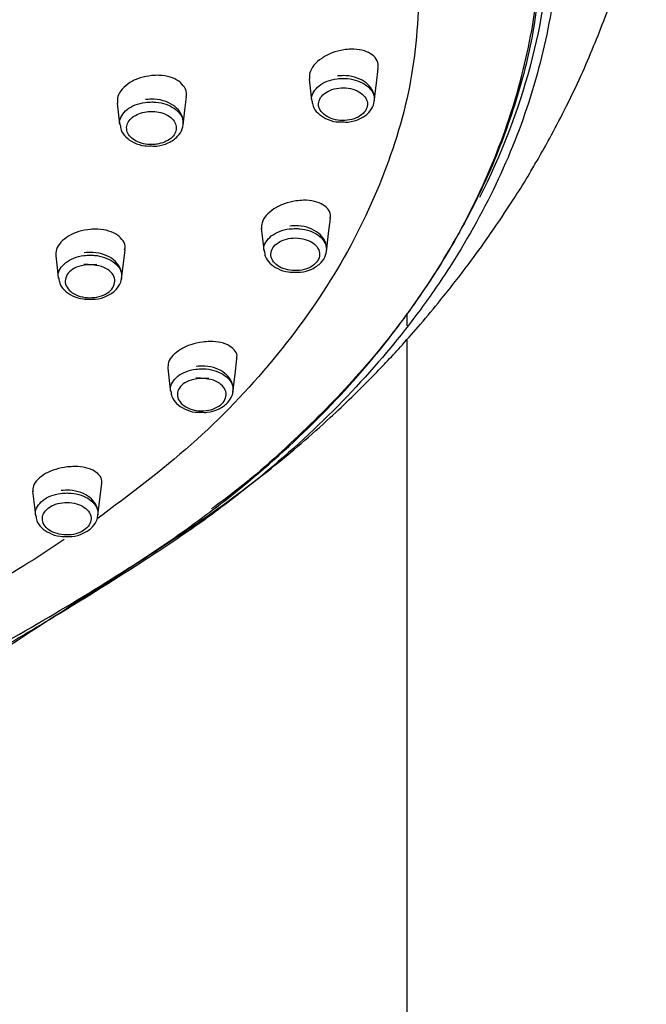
# Model space of a CAD drawing. Header units: inches. Extents: x 53216 to 117387, y -66787 to -22834.
# Tile 41 of 256: x 58264.89 to 58267.57, y -30491.56 to -30487.35. Entities that reach past the tile are written whole.
import ezdxf

# ---------------------------------------------------------------- set-up
doc = ezdxf.new("R2010")
doc.units = ezdxf.units.IN
doc.header["$MEASUREMENT"] = 0
doc.layers.get('0').update_dxf_attribs({"lineweight": 0})
doc.layers.add('p--łazienka NP', color=150, linetype='Continuous', lineweight=25)

# ---------------------------------------------------------------- blocks, each defined once
blk = doc.blocks.new('natrysk')
at = {"linetype": 'Continuous'}
for p, q in [((1.15, 53.6166), (1.15, 53.6718)), ((1.15, 41.52), (1.15, 53.5596))]:
    blk.add_line(p, q, dxfattribs=at)
at = {"linetype": 'Continuous', "flags": 128}
for points in [[(1.0099, 54.576), (1.019, 54.6534), (1.0265, 54.717)], [(0.7314, 54.6713), (0.7405, 54.5939), (0.7425, 54.5773)], [(-0.0887, 54.5689), (-0.0812, 54.5048), (-0.0777, 54.4756)], [(0.1931, 54.4747), (0.2007, 54.5387), (0.2074, 54.5959)], [(0.8056, 53.9339), (0.8148, 54.0118), (0.8223, 54.0761)], [(0.5271, 54.0324), (0.5363, 53.9545), (0.5385, 53.9359)], [(-0.0696, 53.8194), (-0.062, 53.884), (-0.0551, 53.9419)], [(-0.3514, 53.9169), (-0.3438, 53.8523), (-0.3401, 53.8213)], [(0.4059, 53.3324), (0.4151, 53.4109), (0.4229, 53.4764)], [(0.1274, 53.4369), (0.1367, 53.3585), (0.1392, 53.3368)], [(-0.1707, 52.8067), (-0.1624, 52.877), (-0.1545, 52.944)], [(-0.4501, 52.9109), (-0.4408, 52.8319), (-0.4378, 52.8063)]]:
    blk.add_lwpolyline(points, dxfattribs=at)
at = {"linetype": 'Continuous'}
for points, knots in [([(-0.6674, 52.1755), (-0.5066, 52.2797), (-0.2051, 52.475), (0.2171, 52.7436), (0.5537, 52.9898), (0.8057, 53.2066), (0.9889, 53.3846), (1.1136, 53.5175), (1.2105, 53.6276), (1.3035, 53.739), (1.4092, 53.8741), (1.5153, 54.0212), (1.6045, 54.1559), (1.666, 54.2555), (1.7152, 54.3392), (1.7651, 54.4283), (1.8276, 54.5474), (1.91, 54.7193), (2.0061, 54.953), (2.1064, 55.2576), (2.149, 55.4798), (2.1721, 55.5999)], [0, 0, 0, 0, 0.121219, 0.22724, 0.317076, 0.390504, 0.447446, 0.487847, 0.512832, 0.540622, 0.577744, 0.620185, 0.654807, 0.680575, 0.695425, 0.717452, 0.746663, 0.783055, 0.842722, 0.915061, 1, 1, 1, 1]), ([(1.8031, 55.4262), (1.8035, 55.3606), (1.8014, 55.2949), (1.7926, 55.1638), (1.7857, 55.0984), (1.7672, 54.9677), (1.7554, 54.9023), (1.7272, 54.7728), (1.7107, 54.7084), (1.6541, 54.5169), (1.6069, 54.3911), (1.4938, 54.1431), (1.428, 54.021), (1.3149, 53.8407), (1.2749, 53.7811), (1.1898, 53.6628), (1.1449, 53.6042), (1.0044, 53.4319), (0.9026, 53.321), (0.6829, 53.107), (0.5649, 53.004), (0.3757, 52.8555), (0.3105, 52.807), (0.2097, 52.7358), (0.1756, 52.7123), (0.1063, 52.6658), (0.0711, 52.6428), (0.0357, 52.6199)], [0, 0, 0, 0, 0.0625, 0.0625, 0.125, 0.125, 0.1875, 0.1875, 0.25, 0.25, 0.375, 0.375, 0.5, 0.5, 0.5625, 0.5625, 0.625, 0.625, 0.75, 0.75, 0.875, 0.875, 0.9375, 0.9375, 0.96875, 0.96875, 1, 1, 1, 1]), ([(-0.0196, 52.5954), (0.0154, 52.6179), (0.0499, 52.6404), (0.118, 52.6861), (0.1517, 52.7092), (0.2512, 52.7794), (0.3157, 52.8272), (0.5028, 52.9737), (0.619, 53.0752), (0.8356, 53.286), (0.9361, 53.3954), (1.0748, 53.5655), (1.1191, 53.6233), (1.203, 53.74), (1.2425, 53.7989), (1.4283, 54.0955), (1.5398, 54.3403), (1.6329, 54.6556), (1.6492, 54.7192), (1.6771, 54.8472), (1.6887, 54.9117), (1.707, 55.0409), (1.7137, 55.1057), (1.7203, 55.2028), (1.7219, 55.2352), (1.7234, 55.2839), (1.7239, 55.3082), (1.7241, 55.3325), (1.7242, 55.3487), (1.7242, 55.357), (1.7241, 55.365)], [0, 0, 0, 0, 0.03125, 0.03125, 0.0625, 0.0625, 0.125, 0.125, 0.25, 0.25, 0.375, 0.375, 0.4375, 0.4375, 0.5, 0.5, 0.75, 0.75, 0.8125, 0.8125, 0.875, 0.875, 0.9375, 0.9375, 0.96875, 0.96875, 0.984375, 0.992188, 0.992188, 1, 1, 1, 1]), ([(1.7334, 55.3811), (1.7253, 55.2113), (1.7121, 54.9352), (1.6142, 54.5581), (1.4961, 54.2462), (1.3364, 53.9392), (1.1381, 53.6426), (0.9056, 53.3608), (0.6357, 53.095), (0.436, 52.9202), (0.3188, 52.8387), (0.3149, 52.836)], [0, 0, 0, 0, 0.183301, 0.297993, 0.412683, 0.530706, 0.648727, 0.763308, 0.877888, 0.995953, 1, 1, 1, 1]), ([(1.4605, 54.1668), (1.5535, 54.3495), (1.6258, 54.5367), (1.7276, 54.9164), (1.7571, 55.1087), (1.7657, 55.3015)], [0, 0, 0, 0, 0.5, 0.5, 1, 1, 1, 1]), ([(1.2053, 55.1209), (1.1992, 54.9774), (1.1869, 54.6906), (1.0634, 54.2668), (0.8655, 53.8565), (0.5872, 53.4674), (0.2452, 53.1066), (-0.0361, 52.8958), (-0.1743, 52.7924)], [0, 0, 0, 0, 0.167574, 0.33516, 0.502778, 0.670438, 0.838155, 1, 1, 1, 1]), ([(0.8792, 54.7965), (0.8623, 54.7927), (0.8285, 54.7853), (0.7834, 54.7613), (0.7502, 54.7312), (0.7314, 54.6992), (0.7322, 54.6794), (0.7326, 54.6704)], [0, 0, 0, 0, 0.210659, 0.421346, 0.627975, 0.830879, 1, 1, 1, 1]), ([(1.0248, 54.7173), (1.0257, 54.7207), (1.0294, 54.735), (1.0196, 54.7578), (0.996, 54.7815), (0.9582, 54.7964), (0.9172, 54.8009), (0.8899, 54.7977), (0.8792, 54.7965)], [0, 0, 0, 0, 0.062698, 0.259591, 0.457942, 0.660017, 0.867403, 1, 1, 1, 1]), ([(0.0595, 54.6866), (0.0427, 54.6839), (0.0091, 54.6786), (-0.0357, 54.6574), (-0.0691, 54.6295), (-0.0885, 54.598), (-0.088, 54.5776), (-0.0877, 54.5681)], [0, 0, 0, 0, 0.206728, 0.413763, 0.619021, 0.822852, 1, 1, 1, 1]), ([(0.2058, 54.5962), (0.2066, 54.5992), (0.2105, 54.6132), (0.2007, 54.6371), (0.1768, 54.6634), (0.1385, 54.6813), (0.0972, 54.6886), (0.07, 54.6871), (0.0595, 54.6866)], [0, 0, 0, 0, 0.056634, 0.25859, 0.461078, 0.664639, 0.870027, 1, 1, 1, 1]), ([(0.8754, 54.4884), (0.8831, 54.488), (0.9082, 54.4866), (0.9492, 54.4998), (0.9869, 54.525), (1.0082, 54.5586), (1.0129, 54.5942), (1.0016, 54.6282), (0.9759, 54.6571), (0.9377, 54.678), (0.8936, 54.6878), (0.8647, 54.6857), (0.8526, 54.6849)], [0, 0, 0, 0, 0.053805, 0.173689, 0.29687, 0.398657, 0.493003, 0.591387, 0.689976, 0.798994, 0.915763, 1, 1, 1, 1]), ([(0.7442, 54.5771), (0.7433, 54.5804), (0.7397, 54.5937), (0.7491, 54.6173), (0.7718, 54.6438), (0.8072, 54.6635), (0.8449, 54.6734), (0.8695, 54.6741), (0.879, 54.6744)], [0, 0, 0, 0, 0.066759, 0.268594, 0.470618, 0.671974, 0.873591, 1, 1, 1, 1]), ([(0.879, 54.6744), (0.8846, 54.6742), (0.9052, 54.6734), (0.9398, 54.6656), (0.9764, 54.6471), (1.0009, 54.6215), (1.0122, 54.597), (1.0091, 54.5823), (1.0082, 54.5776)], [0, 0, 0, 0, 0.0775663, 0.2836505, 0.490088, 0.6962869, 0.9029754, 1, 1, 1, 1]), ([(0.8784, 54.634), (0.8508, 54.6344), (0.8236, 54.6272), (0.7941, 54.6082), (0.7862, 54.6006), (0.7752, 54.5838), (0.7722, 54.5748), (0.7716, 54.5564), (0.7741, 54.5473), (0.784, 54.5303), (0.7915, 54.5224), (0.8103, 54.5093), (0.8218, 54.5039), (0.8467, 54.4966), (0.8604, 54.4945), (0.8877, 54.4942), (0.9016, 54.4958), (0.9271, 54.5025), (0.9388, 54.5076), (0.9584, 54.5202), (0.9664, 54.5279), (0.9773, 54.5445), (0.9803, 54.5537), (0.9809, 54.5719), (0.9785, 54.581), (0.9685, 54.5981), (0.9611, 54.6059), (0.9421, 54.6192), (0.9308, 54.6245), (0.9057, 54.6319), (0.8922, 54.6339), (0.8784, 54.634)], [0, 0, 0, 0, 0.125, 0.125, 0.1875, 0.1875, 0.25, 0.25, 0.3125, 0.3125, 0.375, 0.375, 0.4375, 0.4375, 0.5, 0.5, 0.5625, 0.5625, 0.625, 0.625, 0.6875, 0.6875, 0.75, 0.75, 0.8125, 0.8125, 0.875, 0.875, 0.9375, 0.9375, 1, 1, 1, 1]), ([(-0.0761, 54.4758), (-0.077, 54.4788), (-0.0805, 54.4919), (-0.0712, 54.5155), (-0.0487, 54.5423), (-0.013, 54.5623), (0.025, 54.5725), (0.0498, 54.5734), (0.0593, 54.5737)], [0, 0, 0, 0, 0.060602, 0.26376, 0.466778, 0.669792, 0.872968, 1, 1, 1, 1]), ([(0.0573, 54.3858), (0.0652, 54.3854), (0.0906, 54.384), (0.1321, 54.3974), (0.1702, 54.423), (0.1915, 54.4571), (0.196, 54.493), (0.1845, 54.5272), (0.1584, 54.5562), (0.1196, 54.5774), (0.0747, 54.5872), (0.0452, 54.585), (0.0328, 54.584)], [0, 0, 0, 0, 0.053896, 0.17376, 0.297117, 0.398475, 0.492403, 0.590184, 0.688623, 0.797679, 0.914514, 1, 1, 1, 1]), ([(0.0593, 54.5737), (0.0651, 54.5735), (0.086, 54.5728), (0.1211, 54.5651), (0.1584, 54.5466), (0.1837, 54.5208), (0.1953, 54.4958), (0.1923, 54.4807), (0.1913, 54.4758)], [0, 0, 0, 0, 0.077711, 0.283157, 0.488869, 0.694368, 0.900263, 1, 1, 1, 1]), ([(0.7446, 54.5772), (0.7452, 54.57), (0.747, 54.5512), (0.7674, 54.5245), (0.8011, 54.5011), (0.8399, 54.4876), (0.866, 54.4882), (0.8754, 54.4884)], [0, 0, 0, 0, 0.13557, 0.354882, 0.592694, 0.853684, 1, 1, 1, 1]), ([(0.059, 54.5334), (0.0515, 54.5331), (0.0322, 54.5324), (0.0025, 54.5245), (-0.0251, 54.5089), (-0.0434, 54.4879), (-0.0503, 54.4641), (-0.045, 54.4401), (-0.0281, 54.4186), (-0.0015, 54.4021), (0.0317, 54.3924), (0.0634, 54.3908), (0.0942, 54.395), (0.1225, 54.4047), (0.1475, 54.4223), (0.1624, 54.4444), (0.1655, 54.4686), (0.1564, 54.4921), (0.1362, 54.5122), (0.1072, 54.5267), (0.0798, 54.5327), (0.0635, 54.5332), (0.059, 54.5334)], [0, 0, 0, 0, 0.033582, 0.087287, 0.14099, 0.194719, 0.248437, 0.302185, 0.355806, 0.409424, 0.46307, 0.516714, 0.550362, 0.604039, 0.657816, 0.711463, 0.765214, 0.818927, 0.872533, 0.926168, 0.979742, 1, 1, 1, 1]), ([(-0.0756, 54.4754), (-0.0749, 54.468), (-0.073, 54.449), (-0.0521, 54.4219), (-0.0179, 54.3983), (0.0215, 54.3848), (0.0478, 54.3855), (0.0573, 54.3858)], [0, 0, 0, 0, 0.137644, 0.356241, 0.59411, 0.85428, 1, 1, 1, 1]), ([(0.675, 54.151), (0.6582, 54.1475), (0.6246, 54.1405), (0.5797, 54.1179), (0.5465, 54.0895), (0.5274, 54.059), (0.5279, 54.04), (0.5282, 54.0312)], [0, 0, 0, 0, 0.2096917, 0.4192839, 0.6243261, 0.8262446, 1, 1, 1, 1]), ([(0.8209, 54.0764), (0.8216, 54.0791), (0.8253, 54.0921), (0.8159, 54.1132), (0.7928, 54.136), (0.755, 54.1506), (0.7136, 54.1552), (0.6859, 54.1522), (0.675, 54.151)], [0, 0, 0, 0, 0.052391, 0.249725, 0.450443, 0.655624, 0.865397, 1, 1, 1, 1]), ([(-0.2031, 54.0294), (-0.2199, 54.0269), (-0.2534, 54.0219), (-0.298, 54.0017), (-0.3314, 53.975), (-0.351, 53.9448), (-0.3506, 53.9251), (-0.3504, 53.9159)], [0, 0, 0, 0, 0.206348, 0.412951, 0.617513, 0.821014, 1, 1, 1, 1]), ([(-0.0567, 53.9421), (-0.0559, 53.9448), (-0.052, 53.958), (-0.0616, 53.9808), (-0.0853, 54.0063), (-0.1237, 54.0239), (-0.1651, 54.0312), (-0.1925, 54.0299), (-0.2031, 54.0294)], [0, 0, 0, 0, 0.051363, 0.253794, 0.457481, 0.662464, 0.869058, 1, 1, 1, 1]), ([(0.5402, 53.9357), (0.5393, 53.9389), (0.5357, 53.9521), (0.5451, 53.9757), (0.5676, 54.0022), (0.603, 54.0219), (0.6407, 54.0319), (0.6653, 54.0326), (0.6748, 54.0329)], [0, 0, 0, 0, 0.066081, 0.267857, 0.469823, 0.671323, 0.873194, 1, 1, 1, 1]), ([(0.6713, 53.8471), (0.6791, 53.8467), (0.7041, 53.8454), (0.745, 53.8585), (0.7827, 53.8837), (0.804, 53.9173), (0.8087, 53.953), (0.7974, 53.9869), (0.7718, 54.0156), (0.7336, 54.0365), (0.6895, 54.0463), (0.6606, 54.0442), (0.6484, 54.0433)], [0, 0, 0, 0, 0.053781, 0.17359, 0.296888, 0.398697, 0.492951, 0.591251, 0.689668, 0.798488, 0.915105, 1, 1, 1, 1]), ([(0.6748, 54.0329), (0.6804, 54.0327), (0.701, 54.0319), (0.7355, 54.0242), (0.7721, 54.0057), (0.7967, 53.9802), (0.8079, 53.9557), (0.8049, 53.941), (0.804, 53.9363)], [0, 0, 0, 0, 0.077413, 0.283703, 0.490242, 0.696278, 0.902696, 1, 1, 1, 1]), ([(0.6742, 53.9926), (0.6467, 53.9929), (0.6195, 53.9856), (0.5901, 53.9667), (0.5821, 53.9591), (0.5712, 53.9423), (0.5682, 53.9333), (0.5677, 53.915), (0.5701, 53.9059), (0.58, 53.8889), (0.5875, 53.881), (0.6063, 53.8679), (0.6178, 53.8626), (0.6427, 53.8553), (0.6564, 53.8532), (0.6836, 53.8529), (0.6975, 53.8546), (0.7229, 53.8613), (0.7347, 53.8663), (0.7542, 53.8789), (0.7622, 53.8866), (0.7731, 53.9033), (0.7761, 53.9124), (0.7767, 53.9306), (0.7743, 53.9397), (0.7643, 53.9568), (0.7569, 53.9645), (0.7379, 53.9778), (0.7266, 53.9831), (0.7015, 53.9904), (0.688, 53.9924), (0.6742, 53.9926)], [0, 0, 0, 0, 0.125, 0.125, 0.1875, 0.1875, 0.25, 0.25, 0.3125, 0.3125, 0.375, 0.375, 0.4375, 0.4375, 0.5, 0.5, 0.5625, 0.5625, 0.625, 0.625, 0.6875, 0.6875, 0.75, 0.75, 0.8125, 0.8125, 0.875, 0.875, 0.9375, 0.9375, 1, 1, 1, 1]), ([(-0.2051, 53.7315), (-0.1972, 53.7311), (-0.1718, 53.7298), (-0.1303, 53.7432), (-0.0923, 53.7689), (-0.0711, 53.8029), (-0.0666, 53.8388), (-0.0782, 53.873), (-0.1042, 53.9019), (-0.143, 53.923), (-0.1879, 53.9328), (-0.2173, 53.9306), (-0.2298, 53.9296)], [0, 0, 0, 0, 0.053998, 0.173863, 0.29726, 0.39859, 0.49248, 0.59023, 0.68862, 0.797637, 0.914443, 1, 1, 1, 1]), ([(0.5406, 53.9357), (0.5412, 53.9285), (0.543, 53.9097), (0.5635, 53.8831), (0.5972, 53.8597), (0.6359, 53.8462), (0.6619, 53.8469), (0.6713, 53.8471)], [0, 0, 0, 0, 0.136315, 0.355536, 0.593195, 0.853878, 1, 1, 1, 1]), ([(-0.3384, 53.821), (-0.3393, 53.8242), (-0.3429, 53.8373), (-0.3337, 53.861), (-0.3112, 53.8878), (-0.2756, 53.9079), (-0.2376, 53.9181), (-0.2128, 53.919), (-0.2033, 53.9193)], [0, 0, 0, 0, 0.063021, 0.265581, 0.468076, 0.670472, 0.873154, 1, 1, 1, 1]), ([(-0.2033, 53.9193), (-0.1975, 53.9191), (-0.1766, 53.9184), (-0.1415, 53.9108), (-0.1042, 53.8923), (-0.079, 53.8665), (-0.0673, 53.8415), (-0.0703, 53.8264), (-0.0713, 53.8215)], [0, 0, 0, 0, 0.077582, 0.283001, 0.488659, 0.694071, 0.89979, 1, 1, 1, 1]), ([(-0.1756, 53.8788), (-0.2316, 53.8792), (-0.2591, 53.8717), (-0.2887, 53.8523), (-0.2967, 53.8445), (-0.3076, 53.8274), (-0.3105, 53.8183), (-0.3108, 53.7996), (-0.3082, 53.7904), (-0.2979, 53.7732), (-0.2901, 53.7653), (-0.2708, 53.7521), (-0.259, 53.7467), (-0.2337, 53.7395), (-0.2198, 53.7375), (-0.1921, 53.7373), (-0.178, 53.7391), (-0.1523, 53.746), (-0.1404, 53.7512), (-0.1207, 53.7641), (-0.1127, 53.772), (-0.1019, 53.7889), (-0.099, 53.7982), (-0.0986, 53.8167), (-0.1012, 53.8259), (-0.1116, 53.8432), (-0.1192, 53.851), (-0.1485, 53.871), (-0.1756, 53.8788), (-0.2316, 53.8792)], [0, 0, 0, 0, 0.125, 0.125, 0.1875, 0.1875, 0.25, 0.25, 0.3125, 0.3125, 0.375, 0.375, 0.4375, 0.4375, 0.5, 0.5, 0.5625, 0.5625, 0.625, 0.625, 0.6875, 0.6875, 0.75, 0.75, 0.8125, 0.8125, 0.875, 0.875, 1, 1, 1, 1]), ([(-0.338, 53.8211), (-0.3373, 53.8137), (-0.3354, 53.7946), (-0.3145, 53.7676), (-0.2802, 53.744), (-0.2409, 53.7305), (-0.2146, 53.7313), (-0.2051, 53.7315)], [0, 0, 0, 0, 0.138264, 0.356761, 0.594496, 0.8546, 1, 1, 1, 1]), ([(0.2755, 53.5482), (0.2588, 53.545), (0.2254, 53.5387), (0.1808, 53.5177), (0.1476, 53.4911), (0.1281, 53.4621), (0.1283, 53.4438), (0.1284, 53.4352)], [0, 0, 0, 0, 0.208061, 0.415927, 0.619421, 0.820792, 1, 1, 1, 1]), ([(0.4216, 53.4766), (0.4222, 53.4787), (0.4259, 53.4905), (0.4169, 53.5103), (0.3941, 53.5325), (0.3562, 53.547), (0.3144, 53.5519), (0.2864, 53.5492), (0.2755, 53.5482)], [0, 0, 0, 0, 0.042158, 0.241373, 0.445115, 0.653246, 0.864625, 1, 1, 1, 1]), ([(0.1409, 53.3366), (0.14, 53.3398), (0.1365, 53.353), (0.1458, 53.3765), (0.1682, 53.4029), (0.2035, 53.4227), (0.2412, 53.4327), (0.2658, 53.4335), (0.2753, 53.4338)], [0, 0, 0, 0, 0.065112, 0.26688, 0.46883, 0.670541, 0.872721, 1, 1, 1, 1]), ([(0.2721, 53.2482), (0.2798, 53.2478), (0.3049, 53.2465), (0.3458, 53.2597), (0.3834, 53.2849), (0.4046, 53.3185), (0.4093, 53.3541), (0.3979, 53.3879), (0.3724, 53.4166), (0.3342, 53.4374), (0.2901, 53.4472), (0.2611, 53.4451), (0.2488, 53.4442)], [0, 0, 0, 0, 0.05385, 0.173633, 0.297133, 0.398842, 0.49291, 0.591001, 0.689202, 0.79783, 0.914749, 1, 1, 1, 1]), ([(0.2753, 53.4338), (0.2809, 53.4336), (0.3015, 53.4328), (0.3359, 53.4252), (0.3726, 53.4068), (0.3972, 53.3813), (0.4085, 53.3568), (0.4055, 53.3421), (0.4046, 53.3374)], [0, 0, 0, 0, 0.077161, 0.283773, 0.489297, 0.696033, 0.902167, 1, 1, 1, 1]), ([(0.3023, 53.3931), (0.2473, 53.3937), (0.2201, 53.3865), (0.1908, 53.3675), (0.1828, 53.3599), (0.1719, 53.3432), (0.169, 53.3342), (0.1684, 53.3158), (0.1709, 53.3067), (0.1808, 53.2898), (0.1884, 53.2819), (0.2072, 53.2689), (0.2187, 53.2635), (0.2436, 53.2563), (0.2572, 53.2543), (0.2844, 53.254), (0.2983, 53.2557), (0.3237, 53.2624), (0.3354, 53.2675), (0.3549, 53.2801), (0.3629, 53.2878), (0.3737, 53.3044), (0.3767, 53.3135), (0.3773, 53.3317), (0.3748, 53.3408), (0.3649, 53.3578), (0.3575, 53.3656), (0.3289, 53.3854), (0.3023, 53.3931), (0.2473, 53.3937)], [0, 0, 0, 0, 0.125, 0.125, 0.1875, 0.1875, 0.25, 0.25, 0.3125, 0.3125, 0.375, 0.375, 0.4375, 0.4375, 0.5, 0.5, 0.5625, 0.5625, 0.625, 0.625, 0.6875, 0.6875, 0.75, 0.75, 0.8125, 0.8125, 0.875, 0.875, 1, 1, 1, 1]), ([(0.1413, 53.3367), (0.142, 53.3294), (0.1439, 53.3106), (0.1644, 53.284), (0.198, 53.2607), (0.2368, 53.2473), (0.2627, 53.248), (0.2721, 53.2482)], [0, 0, 0, 0, 0.137425, 0.356418, 0.593908, 0.854247, 1, 1, 1, 1]), ([(-0.302, 53.0144), (-0.3185, 53.0116), (-0.3517, 53.0061), (-0.396, 52.9868), (-0.4292, 52.9621), (-0.4491, 52.9345), (-0.4491, 52.9169), (-0.4492, 52.9085)], [0, 0, 0, 0, 0.206101, 0.411906, 0.614235, 0.815677, 1, 1, 1, 1]), ([(-0.1556, 52.9442), (-0.155, 52.9458), (-0.1513, 52.9566), (-0.1601, 52.9754), (-0.1827, 52.9973), (-0.2209, 53.012), (-0.263, 53.0174), (-0.291, 53.0152), (-0.302, 53.0144)], [0, 0, 0, 0, 0.0337, 0.235721, 0.442577, 0.653219, 0.864954, 1, 1, 1, 1]), ([(-0.4362, 52.8066), (-0.437, 52.8096), (-0.4405, 52.8225), (-0.4313, 52.8458), (-0.4091, 52.8722), (-0.3739, 52.892), (-0.3362, 52.9021), (-0.3116, 52.9029), (-0.3021, 52.9032)], [0, 0, 0, 0, 0.061159, 0.26354, 0.466236, 0.668906, 0.871951, 1, 1, 1, 1]), ([(-0.3049, 52.7178), (-0.2971, 52.7174), (-0.2721, 52.7162), (-0.2311, 52.7294), (-0.1936, 52.7547), (-0.1724, 52.7883), (-0.1679, 52.8238), (-0.1793, 52.8575), (-0.2049, 52.8861), (-0.243, 52.9069), (-0.2871, 52.9166), (-0.3162, 52.9145), (-0.3286, 52.9135)], [0, 0, 0, 0, 0.054031, 0.173939, 0.297539, 0.39903, 0.492936, 0.590879, 0.688894, 0.797399, 0.913944, 1, 1, 1, 1]), ([(-0.3021, 52.9032), (-0.2965, 52.903), (-0.276, 52.9023), (-0.2414, 52.8947), (-0.2046, 52.8764), (-0.1799, 52.8509), (-0.1686, 52.8264), (-0.1716, 52.8117), (-0.1725, 52.8069)], [0, 0, 0, 0, 0.076946, 0.28338, 0.48991, 0.695784, 0.901439, 1, 1, 1, 1]), ([(-0.3025, 52.8628), (-0.33, 52.8631), (-0.3571, 52.8558), (-0.3864, 52.8369), (-0.3943, 52.8292), (-0.4051, 52.8125), (-0.4081, 52.8035), (-0.4086, 52.7852), (-0.4061, 52.7761), (-0.3961, 52.7592), (-0.3885, 52.7514), (-0.3697, 52.7384), (-0.3582, 52.7331), (-0.3333, 52.7259), (-0.3196, 52.7239), (-0.2925, 52.7236), (-0.2786, 52.7254), (-0.2533, 52.7321), (-0.2416, 52.7372), (-0.2221, 52.7498), (-0.2142, 52.7575), (-0.2034, 52.7741), (-0.2004, 52.7832), (-0.1999, 52.8013), (-0.2023, 52.8104), (-0.2123, 52.8274), (-0.2198, 52.8352), (-0.2389, 52.8483), (-0.2503, 52.8536), (-0.2753, 52.8608), (-0.2888, 52.8627), (-0.3025, 52.8628)], [0, 0, 0, 0, 0.125, 0.125, 0.1875, 0.1875, 0.25, 0.25, 0.3125, 0.3125, 0.375, 0.375, 0.4375, 0.4375, 0.5, 0.5, 0.5625, 0.5625, 0.625, 0.625, 0.6875, 0.6875, 0.75, 0.75, 0.8125, 0.8125, 0.875, 0.875, 0.9375, 0.9375, 1, 1, 1, 1]), ([(-0.4357, 52.8062), (-0.435, 52.7989), (-0.4331, 52.78), (-0.4125, 52.7534), (-0.3788, 52.7302), (-0.3401, 52.7169), (-0.3142, 52.7176), (-0.3049, 52.7178)], [0, 0, 0, 0, 0.13877, 0.357359, 0.594629, 0.854823, 1, 1, 1, 1]), ([(-0.3149, 52.704), (-0.4288, 52.6286), (-0.6093, 52.5092), (-0.8208, 52.4155), (-0.8988, 52.381)], [0, 0, 0, 0, 0.6312101, 1, 1, 1, 1]), ([(-0.8172, 52.1302), (-0.676, 52.2039), (-0.5391, 52.2806), (-0.2732, 52.436), (-0.1445, 52.515), (-0.0196, 52.5954)], [0, 0, 0, 0, 0.5, 0.5, 1, 1, 1, 1]), ([(0.0357, 52.6199), (-0.0908, 52.5381), (-0.2213, 52.4564), (-0.423, 52.3343), (-0.491, 52.2938), (-0.6291, 52.2133), (-0.6992, 52.1734), (-0.7704, 52.1341)], [0, 0, 0, 0, 0.5, 0.5, 0.75, 0.75, 1, 1, 1, 1])]:
    blk.add_open_spline(points, degree=3, knots=knots, dxfattribs=at)

msp = doc.modelspace()

# ---------------------------------------------------------------- block references
at = {"layer": 'p--łazienka NP', "linetype": 'Continuous', "lineweight": 30, "ltscale": 35}
msp.add_blockref('natrysk', (58265.3996, -30542.28), dxfattribs=at)

doc.saveas('drawing.dxf')
